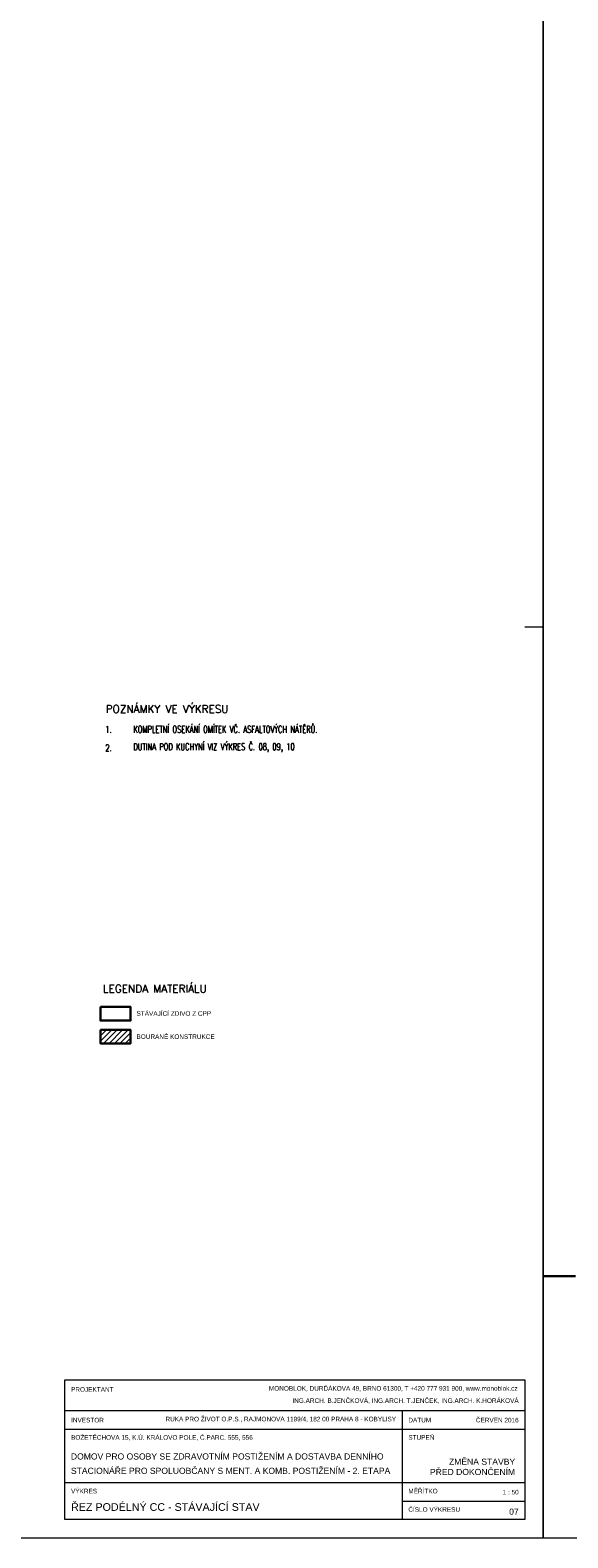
# Model space of a CAD drawing. Header units: millimetres. Extents: x -300958 to -108039, y 30118 to 292543.
# Tile 5 of 256: x -245100 to -236331, y 38432 to 63017. Entities that reach past the tile are written whole.
import ezdxf

# ---------------------------------------------------------------- set-up
doc = ezdxf.new("R2010")
doc.units = ezdxf.units.MM
doc.header["$MEASUREMENT"] = 0
for name, color, linetype, lineweight in [('BOURÁNÍ', 40, 'Continuous', 13), ('legenda', 7, 'Continuous', 13), ('popis', 7, 'Continuous', 9), ('RAMECEK', 7, 'Continuous', 0), ('walls', 7, 'Continuous', 13)]:
    doc.layers.add(name, color=color, linetype=linetype, lineweight=lineweight)
doc.styles.add('GENERATED_STYLE_8', font='arial.ttf')
doc.styles.add('Style-Arial', font='arial.ttf')

msp = doc.modelspace()

# ---------------------------------------------------------------- hatches: boundary and pattern name
at = {"layer": 'BOURÁNÍ', "linetype": 'Continuous'}
h = msp.add_hatch(dxfattribs=at)
h.set_pattern_fill('ANSI31', color=256, scale=500, style=0)
h.set_pattern_definition([(45, (2969.86, -18733.513), (-44.194174, 44.194174), [])])
h.paths.add_polyline_path([(-243462, 46493.9), (-243462, 46715.8), (-243954.2, 46715.8), (-243954.2, 46493.9)])

# ---------------------------------------------------------------- linework, layer by layer
at = {"layer": 'BOURÁNÍ', "linetype": 'Continuous', "lineweight": 30, "flags": 128}
msp.add_lwpolyline([(-243954.2, 46715.8), (-243462, 46715.8), (-243462, 46493.9), (-243954.2, 46493.9)], close=True, dxfattribs=at)
at = {"layer": 'legenda', "linetype": 'Continuous'}
for p, q in [((-244532.6, 40507.2), (-237032.6, 40507.2)), ((-239032.6, 40507.2), (-239032.6, 38732.5)), ((-244532.6, 40207.2), (-237032.6, 40207.2)), ((-244532.6, 39332.5), (-237032.6, 39332.5)), ((-239032.6, 39032.5), (-237032.6, 39032.5))]:
    msp.add_line(p, q, dxfattribs=at)
at = {"layer": 'legenda', "linetype": 'Continuous', "flags": 128}
msp.add_lwpolyline([(-237032.6, 38732.5), (-244532.6, 38732.5), (-244532.6, 41007.2), (-237032.6, 41007.2)], close=True, dxfattribs=at)
at = {"layer": 'RAMECEK', "linetype": 'Continuous', "lineweight": 0}
msp.add_line((-236732.6, 53282.5), (-237032.6, 53282.5), dxfattribs=at)
at = {"layer": 'RAMECEK', "linetype": 'Continuous', "lineweight": 0, "flags": 128}
for points in [[(-268232.6, 38432.5), (-236732.6, 38432.5), (-236732.6, 63182.5), (-268232.6, 63182.5)], [(-236732.6, 38432.5), (-205232.6, 38432.5), (-205232.6, 63182.5), (-236732.6, 63182.5)]]:
    msp.add_lwpolyline(points, close=True, dxfattribs=at)
at = {"layer": 'walls', "linetype": 'Continuous', "lineweight": 30}
msp.add_line((-236207.6, 42697.5), (-236732.6, 42697.5), dxfattribs=at)
at = {"layer": 'walls', "linetype": 'Continuous', "lineweight": 30, "flags": 128}
msp.add_lwpolyline([(-243954.1, 47089.5), (-243462, 47089.5), (-243462, 46867.6), (-243954.1, 46867.6)], close=True, dxfattribs=at)

# ---------------------------------------------------------------- texts
at = {"layer": 'legenda', "linetype": 'Continuous', "lineweight": 0}
for s, insert, char_height, attachment_point, rotation, line_spacing_factor, style in [('\\Fromans.shx;POZNÁMKY VE VÝKRESU', (-243868, 51948.2), 125, 4, 0.00406, 0.809677, 'GENERATED_STYLE_8'), ('\\Fromans.shx;\\H1.000000x;\\W0.714286;1.', (-243874.3, 51614.2), 112, 4, 0.00116, 0.765173, 'Style-Arial'), ('{\\Fromans|c238;\\W0.71429;KOMPLETNÍ OSEKÁNÍ OMÍTEK VČ. ASFALTOVÝCH NÁTĚRŮ.}', (-243416.7, 51614.9), 112, 4, 0.00116, 0.809677, 'Style-Arial'), ('{\\Fromans|c238;\\W0.71429;DUTINA POD KUCHYNÍ VIZ VÝKRES Č. 08, 09, 10}', (-243416.1, 51314.6), 112, 4, 0.00116, 0.809677, 'Style-Arial'), ('{\\Fromans|c238;\\W0.71429;2\\Fromans|c0;.}', (-243874.3, 51314.2), 112, 4, 0.00116, 0.765173, 'Style-Arial'), ('\\Fromans.shx;LEGENDA MATERIÁLU', (-243065.6, 47386.5), 125, 5, 0.00406, 0.809677, 'GENERATED_STYLE_8')]:
    msp.add_mtext(s, dxfattribs=dict(at, insert=insert, char_height=char_height, attachment_point=attachment_point, rotation=rotation, line_spacing_factor=line_spacing_factor, style=style))
at = {"layer": 'legenda', "linetype": 'Continuous', "lineweight": 0, "style": 'GENERATED_STYLE_8'}
for s, insert, char_height, width, attachment_point in [('STÁVAJÍCÍ ZDIVO Z CPP', (-243365.2, 47019.6), 75, 1711.466, 1), ('MONOBLOK, DURĎÁKOVA 49, BRNO 61300, T +420 777 931 900, www.monoblok.cz', (-237150.9, 40907.2), 75, 4311.61, 3), ('ING.ARCH. B.JENČKOVÁ, ING.ARCH. T.JENČEK, ING.ARCH. K.HORÁKOVÁ', (-237132.6, 40707.2), 75, 5486.569, 3), ('RUKA PRO ŽIVOT O.P.S., RAJMONOVA 1199/4, 182 00 PRAHA 8 - KOBYLISY', (-239132.6, 40407.2), 75, 3880.28, 3), ('ČERVEN 2016', (-237132.6, 40390), 75, 828.958, 3), ('BOŽETĚCHOVA 15, K.Ú. KRÁLOVO POLE, Č.PARC. 555, 556', (-244432.6, 40107.2), 75, 3474.693, 1), ('STUPEŇ', (-238932.6, 40107.2), 75, 945.177, 1), ('MĚŘÍTKO', (-238932.6, 39232.6), 75, 810.571, 1), ('1 : 50', (-237132.6, 39215.3), 75, 828.957, 3), ('ŘEZ PODÉLNÝ CC - STÁVAJÍCÍ STAV', (-244432.7, 38871.1), 125, 4195.239, 7), ('ČÍSLO VÝKRESU', (-238932.6, 38932.6), 75, 931.717, 1)]:
    msp.add_mtext(s, dxfattribs=dict(at, insert=insert, char_height=char_height, width=width, attachment_point=attachment_point))
at = {"layer": 'popis', "linetype": 'Continuous', "style": 'GENERATED_STYLE_8'}
for s, insert, char_height, width, attachment_point in [('BOURANÉ KONSTRUKCE', (-243365.3, 46642.5), 75, 1711.466, 1), ('\\A1;PROJEKTANT  ', (-244432.6, 40890), 75, 1711.466, 1), ('\\A1;INVESTOR', (-244432.6, 40390), 75, 1711.466, 1), ('\\A1;DATUM', (-238932.6, 40390), 75, 689.424, 1), ('VÝKRES', (-244432.6, 39232.6), 75, 1711.466, 1), ('07', (-237132.6, 38909.6), 100, 828.958, 3)]:
    msp.add_mtext(s, dxfattribs=dict(at, insert=insert, char_height=char_height, width=width, attachment_point=attachment_point))
at = {"layer": 'popis', "linetype": 'Continuous', "lineweight": 0, "char_height": 100, "style": 'GENERATED_STYLE_8'}
for s, insert, width, attachment_point in [('DOMOV PRO OSOBY SE ZDRAVOTNÍM POSTIŽENÍM A DOSTAVBA DENNÍHO', (-244435.2, 39708.2), 5612.613, 7), ('STACIONÁŘE PRO SPOLUOBČANY S MENT. A KOMB. POSTIŽENÍM - 2. ETAPA', (-244435.2, 39474.1), 5612.613, 7), ('ZMĚNA STAVBY \\PPŘED DOKONČENÍM', (-237190.8, 39455.5), 1841.776, 9)]:
    msp.add_mtext(s, dxfattribs=dict(at, insert=insert, width=width, attachment_point=attachment_point))

doc.saveas('drawing.dxf')
